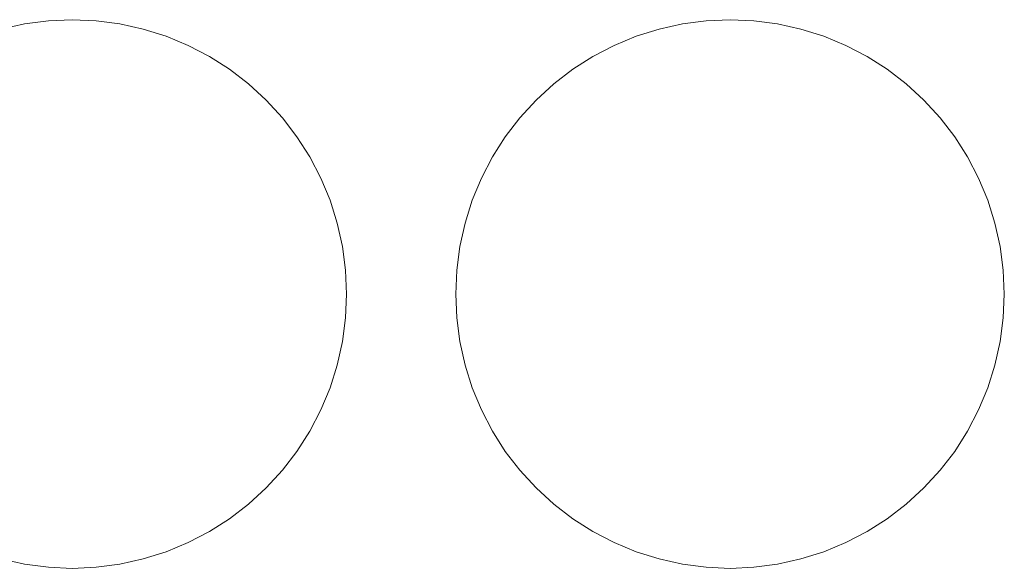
# Model space of a CAD drawing. Header units: millimetres. Extents: x -865 to 866, y -41 to 38.
# Tile 128 of 192: x 254 to 287, y 19 to 38. Entities that reach past the tile are written whole.
import ezdxf

# ---------------------------------------------------------------- set-up
doc = ezdxf.new("R2010")
doc.units = ezdxf.units.MM
doc.header["$LTSCALE"] = 5.08
doc.layers.add('Lighting-LED', color=7, linetype='Continuous', lineweight=5, true_color=0x000000)

# ---------------------------------------------------------------- blocks, each defined once
blk = doc.blocks.new('Group-2-1')
at = {"layer": 'Lighting-LED', "color": 18, "linetype": 'Continuous', "lineweight": 5}
for points, invisible_edges in [([(-25341.795, 11252.12, -183.913), (-25341.003, 11252.295, -183.913), (-25340.199, 11252.401, -183.913), (-25339.388, 11243.136, -183.913)], 12), ([(-25340.199, 11252.401, -180.738), (-25341.003, 11252.295, -180.738), (-25341.795, 11252.12, -180.738), (-25339.388, 11243.136, -180.738)], 12), ([(-25341.003, 11252.295, -180.738), (-25341.003, 11252.295, -183.913), (-25341.795, 11252.12, -183.913), (-25341.795, 11252.12, -180.738)], 5), ([(-25340.199, 11252.401, -180.738), (-25340.199, 11252.401, -183.913), (-25341.003, 11252.295, -183.913), (-25341.003, 11252.295, -180.738)], 5), ([(-25340.199, 11252.401, -183.913), (-25339.388, 11252.436, -183.913), (-25338.578, 11252.401, -183.913), (-25339.388, 11243.136, -183.913)], 12), ([(-25339.388, 11252.436, -180.738), (-25339.388, 11252.436, -183.913), (-25340.199, 11252.401, -183.913), (-25340.199, 11252.401, -180.738)], 5), ([(-25338.578, 11252.401, -180.738), (-25339.388, 11252.436, -180.738), (-25340.199, 11252.401, -180.738), (-25339.388, 11243.136, -180.738)], 12), ([(-25338.578, 11252.401, -180.738), (-25338.578, 11252.401, -183.913), (-25339.388, 11252.436, -183.913), (-25339.388, 11252.436, -180.738)], 5), ([(-25338.578, 11252.401, -183.913), (-25337.773, 11252.295, -183.913), (-25336.981, 11252.12, -183.913), (-25339.388, 11243.136, -183.913)], 12), ([(-25336.981, 11252.12, -180.738), (-25337.773, 11252.295, -180.738), (-25338.578, 11252.401, -180.738), (-25339.388, 11243.136, -180.738)], 12), ([(-25337.773, 11252.295, -180.738), (-25337.773, 11252.295, -183.913), (-25338.578, 11252.401, -183.913), (-25338.578, 11252.401, -180.738)], 5), ([(-25336.981, 11252.12, -180.738), (-25336.981, 11252.12, -183.913), (-25337.773, 11252.295, -183.913), (-25337.773, 11252.295, -180.738)], 5), ([(-25319.495, 11252.12, -183.913), (-25318.703, 11252.295, -183.913), (-25317.899, 11252.401, -183.913), (-25317.088, 11243.136, -183.913)], 12), ([(-25317.899, 11252.401, -180.738), (-25318.703, 11252.295, -180.738), (-25319.495, 11252.12, -180.738), (-25317.088, 11243.136, -180.738)], 12), ([(-25318.703, 11252.295, -180.738), (-25318.703, 11252.295, -183.913), (-25319.495, 11252.12, -183.913), (-25319.495, 11252.12, -180.738)], 5), ([(-25317.899, 11252.401, -180.738), (-25317.899, 11252.401, -183.913), (-25318.703, 11252.295, -183.913), (-25318.703, 11252.295, -180.738)], 5), ([(-25317.899, 11252.401, -183.913), (-25317.088, 11252.436, -183.913), (-25316.278, 11252.401, -183.913), (-25317.088, 11243.136, -183.913)], 12), ([(-25317.088, 11252.436, -180.738), (-25317.088, 11252.436, -183.913), (-25317.899, 11252.401, -183.913), (-25317.899, 11252.401, -180.738)], 5), ([(-25316.278, 11252.401, -180.738), (-25317.088, 11252.436, -180.738), (-25317.899, 11252.401, -180.738), (-25317.088, 11243.136, -180.738)], 12), ([(-25316.278, 11252.401, -180.738), (-25316.278, 11252.401, -183.913), (-25317.088, 11252.436, -183.913), (-25317.088, 11252.436, -180.738)], 5), ([(-25316.278, 11252.401, -183.913), (-25315.473, 11252.295, -183.913), (-25314.681, 11252.12, -183.913), (-25317.088, 11243.136, -183.913)], 12), ([(-25314.681, 11252.12, -180.738), (-25315.473, 11252.295, -180.738), (-25316.278, 11252.401, -180.738), (-25317.088, 11243.136, -180.738)], 12), ([(-25315.473, 11252.295, -180.738), (-25315.473, 11252.295, -183.913), (-25316.278, 11252.401, -183.913), (-25316.278, 11252.401, -180.738)], 5), ([(-25314.681, 11252.12, -180.738), (-25314.681, 11252.12, -183.913), (-25315.473, 11252.295, -183.913), (-25315.473, 11252.295, -180.738)], 5), ([(-25343.318, 11251.565, -183.913), (-25342.569, 11251.876, -183.913), (-25341.795, 11252.12, -183.913), (-25339.388, 11243.136, -183.913)], 12), ([(-25341.795, 11252.12, -180.738), (-25342.569, 11251.876, -180.738), (-25343.318, 11251.565, -180.738), (-25339.388, 11243.136, -180.738)], 12), ([(-25336.981, 11252.12, -183.913), (-25336.207, 11251.876, -183.913), (-25335.458, 11251.565, -183.913), (-25339.388, 11243.136, -183.913)], 12), ([(-25335.458, 11251.565, -180.738), (-25336.207, 11251.876, -180.738), (-25336.981, 11252.12, -180.738), (-25339.388, 11243.136, -180.738)], 12), ([(-25336.207, 11251.876, -180.738), (-25336.207, 11251.876, -183.913), (-25336.981, 11252.12, -183.913), (-25336.981, 11252.12, -180.738)], 5), ([(-25321.018, 11251.565, -183.913), (-25320.269, 11251.876, -183.913), (-25319.495, 11252.12, -183.913), (-25317.088, 11243.136, -183.913)], 12), ([(-25319.495, 11252.12, -180.738), (-25320.269, 11251.876, -180.738), (-25321.018, 11251.565, -180.738), (-25317.088, 11243.136, -180.738)], 12), ([(-25319.495, 11252.12, -180.738), (-25319.495, 11252.12, -183.913), (-25320.269, 11251.876, -183.913), (-25320.269, 11251.876, -180.738)], 5), ([(-25314.681, 11252.12, -183.913), (-25313.907, 11251.876, -183.913), (-25313.158, 11251.565, -183.913), (-25317.088, 11243.136, -183.913)], 12), ([(-25313.158, 11251.565, -180.738), (-25313.907, 11251.876, -180.738), (-25314.681, 11252.12, -180.738), (-25317.088, 11243.136, -180.738)], 12), ([(-25313.907, 11251.876, -180.738), (-25313.907, 11251.876, -183.913), (-25314.681, 11252.12, -183.913), (-25314.681, 11252.12, -180.738)], 5), ([(-25344.722, 11250.755, -183.913), (-25344.038, 11251.191, -183.913), (-25343.318, 11251.565, -183.913), (-25339.388, 11243.136, -183.913)], 12), ([(-25343.318, 11251.565, -180.738), (-25344.038, 11251.191, -180.738), (-25344.722, 11250.755, -180.738), (-25339.388, 11243.136, -180.738)], 12), ([(-25335.458, 11251.565, -183.913), (-25334.738, 11251.191, -183.913), (-25334.054, 11250.755, -183.913), (-25339.388, 11243.136, -183.913)], 12), ([(-25334.054, 11250.755, -180.738), (-25334.738, 11251.191, -180.738), (-25335.458, 11251.565, -180.738), (-25339.388, 11243.136, -180.738)], 12), ([(-25335.458, 11251.565, -180.738), (-25335.458, 11251.565, -183.913), (-25336.207, 11251.876, -183.913), (-25336.207, 11251.876, -180.738)], 5), ([(-25334.738, 11251.191, -180.738), (-25334.738, 11251.191, -183.913), (-25335.458, 11251.565, -183.913), (-25335.458, 11251.565, -180.738)], 5), ([(-25322.422, 11250.755, -183.913), (-25321.738, 11251.191, -183.913), (-25321.018, 11251.565, -183.913), (-25317.088, 11243.136, -183.913)], 12), ([(-25321.018, 11251.565, -180.738), (-25321.738, 11251.191, -180.738), (-25322.422, 11250.755, -180.738), (-25317.088, 11243.136, -180.738)], 12), ([(-25321.018, 11251.565, -180.738), (-25321.018, 11251.565, -183.913), (-25321.738, 11251.191, -183.913), (-25321.738, 11251.191, -180.738)], 5), ([(-25320.269, 11251.876, -180.738), (-25320.269, 11251.876, -183.913), (-25321.018, 11251.565, -183.913), (-25321.018, 11251.565, -180.738)], 5), ([(-25313.158, 11251.565, -183.913), (-25312.438, 11251.191, -183.913), (-25311.754, 11250.755, -183.913), (-25317.088, 11243.136, -183.913)], 12), ([(-25311.754, 11250.755, -180.738), (-25312.438, 11251.191, -180.738), (-25313.158, 11251.565, -180.738), (-25317.088, 11243.136, -180.738)], 12), ([(-25313.158, 11251.565, -180.738), (-25313.158, 11251.565, -183.913), (-25313.907, 11251.876, -183.913), (-25313.907, 11251.876, -180.738)], 5), ([(-25312.438, 11251.191, -180.738), (-25312.438, 11251.191, -183.913), (-25313.158, 11251.565, -183.913), (-25313.158, 11251.565, -180.738)], 5), ([(-25334.054, 11250.755, -180.738), (-25334.054, 11250.755, -183.913), (-25334.738, 11251.191, -183.913), (-25334.738, 11251.191, -180.738)], 5), ([(-25321.738, 11251.191, -180.738), (-25321.738, 11251.191, -183.913), (-25322.422, 11250.755, -183.913), (-25322.422, 11250.755, -180.738)], 5), ([(-25311.754, 11250.755, -180.738), (-25311.754, 11250.755, -183.913), (-25312.438, 11251.191, -183.913), (-25312.438, 11251.191, -180.738)], 5), ([(-25345.964, 11249.713, -183.913), (-25345.366, 11250.261, -183.913), (-25344.722, 11250.755, -183.913), (-25339.388, 11243.136, -183.913)], 12), ([(-25344.722, 11250.755, -180.738), (-25345.366, 11250.261, -180.738), (-25345.964, 11249.713, -180.738), (-25339.388, 11243.136, -180.738)], 12), ([(-25334.054, 11250.755, -183.913), (-25333.41, 11250.261, -183.913), (-25332.812, 11249.713, -183.913), (-25339.388, 11243.136, -183.913)], 12), ([(-25332.812, 11249.713, -180.738), (-25333.41, 11250.261, -180.738), (-25334.054, 11250.755, -180.738), (-25339.388, 11243.136, -180.738)], 12), ([(-25333.41, 11250.261, -180.738), (-25333.41, 11250.261, -183.913), (-25334.054, 11250.755, -183.913), (-25334.054, 11250.755, -180.738)], 5), ([(-25323.664, 11249.713, -183.913), (-25323.066, 11250.261, -183.913), (-25322.422, 11250.755, -183.913), (-25317.088, 11243.136, -183.913)], 12), ([(-25322.422, 11250.755, -180.738), (-25323.066, 11250.261, -180.738), (-25323.664, 11249.713, -180.738), (-25317.088, 11243.136, -180.738)], 12), ([(-25322.422, 11250.755, -180.738), (-25322.422, 11250.755, -183.913), (-25323.066, 11250.261, -183.913), (-25323.066, 11250.261, -180.738)], 5), ([(-25311.754, 11250.755, -183.913), (-25311.11, 11250.261, -183.913), (-25310.512, 11249.713, -183.913), (-25317.088, 11243.136, -183.913)], 12), ([(-25310.512, 11249.713, -180.738), (-25311.11, 11250.261, -180.738), (-25311.754, 11250.755, -180.738), (-25317.088, 11243.136, -180.738)], 12), ([(-25311.11, 11250.261, -180.738), (-25311.11, 11250.261, -183.913), (-25311.754, 11250.755, -183.913), (-25311.754, 11250.755, -180.738)], 5), ([(-25332.812, 11249.713, -180.738), (-25332.812, 11249.713, -183.913), (-25333.41, 11250.261, -183.913), (-25333.41, 11250.261, -180.738)], 5), ([(-25323.066, 11250.261, -180.738), (-25323.066, 11250.261, -183.913), (-25323.664, 11249.713, -183.913), (-25323.664, 11249.713, -180.738)], 5), ([(-25310.512, 11249.713, -180.738), (-25310.512, 11249.713, -183.913), (-25311.11, 11250.261, -183.913), (-25311.11, 11250.261, -180.738)], 5), ([(-25347.006, 11248.471, -183.913), (-25346.512, 11249.114, -183.913), (-25345.964, 11249.713, -183.913), (-25339.388, 11243.136, -183.913)], 12), ([(-25345.964, 11249.713, -180.738), (-25346.512, 11249.114, -180.738), (-25347.006, 11248.471, -180.738), (-25339.388, 11243.136, -180.738)], 12), ([(-25332.812, 11249.713, -183.913), (-25332.264, 11249.114, -183.913), (-25331.77, 11248.471, -183.913), (-25339.388, 11243.136, -183.913)], 12), ([(-25331.77, 11248.471, -180.738), (-25332.264, 11249.114, -180.738), (-25332.812, 11249.713, -180.738), (-25339.388, 11243.136, -180.738)], 12), ([(-25332.264, 11249.114, -180.738), (-25332.264, 11249.114, -183.913), (-25332.812, 11249.713, -183.913), (-25332.812, 11249.713, -180.738)], 5), ([(-25324.706, 11248.471, -183.913), (-25324.212, 11249.114, -183.913), (-25323.664, 11249.713, -183.913), (-25317.088, 11243.136, -183.913)], 12), ([(-25323.664, 11249.713, -180.738), (-25324.212, 11249.114, -180.738), (-25324.706, 11248.471, -180.738), (-25317.088, 11243.136, -180.738)], 12), ([(-25323.664, 11249.713, -180.738), (-25323.664, 11249.713, -183.913), (-25324.212, 11249.114, -183.913), (-25324.212, 11249.114, -180.738)], 5), ([(-25310.512, 11249.713, -183.913), (-25309.964, 11249.114, -183.913), (-25309.47, 11248.471, -183.913), (-25317.088, 11243.136, -183.913)], 12), ([(-25309.47, 11248.471, -180.738), (-25309.964, 11249.114, -180.738), (-25310.512, 11249.713, -180.738), (-25317.088, 11243.136, -180.738)], 12), ([(-25309.964, 11249.114, -180.738), (-25309.964, 11249.114, -183.913), (-25310.512, 11249.713, -183.913), (-25310.512, 11249.713, -180.738)], 5), ([(-25331.77, 11248.471, -180.738), (-25331.77, 11248.471, -183.913), (-25332.264, 11249.114, -183.913), (-25332.264, 11249.114, -180.738)], 5), ([(-25324.212, 11249.114, -180.738), (-25324.212, 11249.114, -183.913), (-25324.706, 11248.471, -183.913), (-25324.706, 11248.471, -180.738)], 5), ([(-25309.47, 11248.471, -180.738), (-25309.47, 11248.471, -183.913), (-25309.964, 11249.114, -183.913), (-25309.964, 11249.114, -180.738)], 5), ([(-25347.817, 11247.067, -183.913), (-25347.442, 11247.786, -183.913), (-25347.006, 11248.471, -183.913), (-25339.388, 11243.136, -183.913)], 12), ([(-25347.006, 11248.471, -180.738), (-25347.442, 11247.786, -180.738), (-25347.817, 11247.067, -180.738), (-25339.388, 11243.136, -180.738)], 12), ([(-25331.77, 11248.471, -183.913), (-25331.334, 11247.786, -183.913), (-25330.959, 11247.067, -183.913), (-25339.388, 11243.136, -183.913)], 12), ([(-25330.959, 11247.067, -180.738), (-25331.334, 11247.786, -180.738), (-25331.77, 11248.471, -180.738), (-25339.388, 11243.136, -180.738)], 12), ([(-25331.334, 11247.786, -180.738), (-25331.334, 11247.786, -183.913), (-25331.77, 11248.471, -183.913), (-25331.77, 11248.471, -180.738)], 5), ([(-25325.517, 11247.067, -183.913), (-25325.142, 11247.786, -183.913), (-25324.706, 11248.471, -183.913), (-25317.088, 11243.136, -183.913)], 12), ([(-25324.706, 11248.471, -180.738), (-25325.142, 11247.786, -180.738), (-25325.517, 11247.067, -180.738), (-25317.088, 11243.136, -180.738)], 12), ([(-25324.706, 11248.471, -180.738), (-25324.706, 11248.471, -183.913), (-25325.142, 11247.786, -183.913), (-25325.142, 11247.786, -180.738)], 5), ([(-25309.47, 11248.471, -183.913), (-25309.034, 11247.786, -183.913), (-25308.659, 11247.067, -183.913), (-25317.088, 11243.136, -183.913)], 12), ([(-25308.659, 11247.067, -180.738), (-25309.034, 11247.786, -180.738), (-25309.47, 11248.471, -180.738), (-25317.088, 11243.136, -180.738)], 12), ([(-25309.034, 11247.786, -180.738), (-25309.034, 11247.786, -183.913), (-25309.47, 11248.471, -183.913), (-25309.47, 11248.471, -180.738)], 5), ([(-25330.959, 11247.067, -180.738), (-25330.959, 11247.067, -183.913), (-25331.334, 11247.786, -183.913), (-25331.334, 11247.786, -180.738)], 5), ([(-25325.142, 11247.786, -180.738), (-25325.142, 11247.786, -183.913), (-25325.517, 11247.067, -183.913), (-25325.517, 11247.067, -180.738)], 5), ([(-25308.659, 11247.067, -180.738), (-25308.659, 11247.067, -183.913), (-25309.034, 11247.786, -183.913), (-25309.034, 11247.786, -180.738)], 5), ([(-25348.371, 11245.543, -183.913), (-25348.127, 11246.317, -183.913), (-25347.817, 11247.067, -183.913), (-25339.388, 11243.136, -183.913)], 12), ([(-25347.817, 11247.067, -180.738), (-25348.127, 11246.317, -180.738), (-25348.371, 11245.543, -180.738), (-25339.388, 11243.136, -180.738)], 12), ([(-25330.959, 11247.067, -183.913), (-25330.649, 11246.317, -183.913), (-25330.405, 11245.543, -183.913), (-25339.388, 11243.136, -183.913)], 12), ([(-25330.405, 11245.543, -180.738), (-25330.649, 11246.317, -180.738), (-25330.959, 11247.067, -180.738), (-25339.388, 11243.136, -180.738)], 12), ([(-25330.649, 11246.317, -180.738), (-25330.649, 11246.317, -183.913), (-25330.959, 11247.067, -183.913), (-25330.959, 11247.067, -180.738)], 5), ([(-25326.071, 11245.543, -183.913), (-25325.827, 11246.317, -183.913), (-25325.517, 11247.067, -183.913), (-25317.088, 11243.136, -183.913)], 12), ([(-25325.517, 11247.067, -180.738), (-25325.827, 11246.317, -180.738), (-25326.071, 11245.543, -180.738), (-25317.088, 11243.136, -180.738)], 12), ([(-25325.517, 11247.067, -180.738), (-25325.517, 11247.067, -183.913), (-25325.827, 11246.317, -183.913), (-25325.827, 11246.317, -180.738)], 5), ([(-25308.659, 11247.067, -183.913), (-25308.349, 11246.317, -183.913), (-25308.105, 11245.543, -183.913), (-25317.088, 11243.136, -183.913)], 12), ([(-25308.105, 11245.543, -180.738), (-25308.349, 11246.317, -180.738), (-25308.659, 11247.067, -180.738), (-25317.088, 11243.136, -180.738)], 12), ([(-25308.349, 11246.317, -180.738), (-25308.349, 11246.317, -183.913), (-25308.659, 11247.067, -183.913), (-25308.659, 11247.067, -180.738)], 5), ([(-25330.405, 11245.543, -180.738), (-25330.405, 11245.543, -183.913), (-25330.649, 11246.317, -183.913), (-25330.649, 11246.317, -180.738)], 5), ([(-25325.827, 11246.317, -180.738), (-25325.827, 11246.317, -183.913), (-25326.071, 11245.543, -183.913), (-25326.071, 11245.543, -180.738)], 5), ([(-25308.105, 11245.543, -180.738), (-25308.105, 11245.543, -183.913), (-25308.349, 11246.317, -183.913), (-25308.349, 11246.317, -180.738)], 5), ([(-25348.653, 11243.947, -183.913), (-25348.547, 11244.751, -183.913), (-25348.371, 11245.543, -183.913), (-25339.388, 11243.136, -183.913)], 12), ([(-25348.371, 11245.543, -180.738), (-25348.547, 11244.751, -180.738), (-25348.653, 11243.947, -180.738), (-25339.388, 11243.136, -180.738)], 12), ([(-25330.405, 11245.543, -183.913), (-25330.229, 11244.751, -183.913), (-25330.124, 11243.947, -183.913), (-25339.388, 11243.136, -183.913)], 12), ([(-25339.388, 11243.136, -180.738), (-25330.124, 11243.947, -180.738), (-25330.229, 11244.751, -180.738), (-25330.405, 11245.543, -180.738)], 9), ([(-25330.229, 11244.751, -180.738), (-25330.229, 11244.751, -183.913), (-25330.405, 11245.543, -183.913), (-25330.405, 11245.543, -180.738)], 5), ([(-25326.353, 11243.947, -183.913), (-25326.247, 11244.751, -183.913), (-25326.071, 11245.543, -183.913), (-25317.088, 11243.136, -183.913)], 12), ([(-25326.071, 11245.543, -180.738), (-25326.247, 11244.751, -180.738), (-25326.353, 11243.947, -180.738), (-25317.088, 11243.136, -180.738)], 12), ([(-25326.071, 11245.543, -180.738), (-25326.071, 11245.543, -183.913), (-25326.247, 11244.751, -183.913), (-25326.247, 11244.751, -180.738)], 5), ([(-25308.105, 11245.543, -183.913), (-25307.929, 11244.751, -183.913), (-25307.824, 11243.947, -183.913), (-25317.088, 11243.136, -183.913)], 12), ([(-25317.088, 11243.136, -180.738), (-25307.824, 11243.947, -180.738), (-25307.929, 11244.751, -180.738), (-25308.105, 11245.543, -180.738)], 9), ([(-25307.929, 11244.751, -180.738), (-25307.929, 11244.751, -183.913), (-25308.105, 11245.543, -183.913), (-25308.105, 11245.543, -180.738)], 5), ([(-25330.124, 11243.947, -180.738), (-25330.124, 11243.947, -183.913), (-25330.229, 11244.751, -183.913), (-25330.229, 11244.751, -180.738)], 5), ([(-25326.247, 11244.751, -180.738), (-25326.247, 11244.751, -183.913), (-25326.353, 11243.947, -183.913), (-25326.353, 11243.947, -180.738)], 5), ([(-25307.824, 11243.947, -180.738), (-25307.824, 11243.947, -183.913), (-25307.929, 11244.751, -183.913), (-25307.929, 11244.751, -180.738)], 5), ([(-25348.653, 11242.326, -183.913), (-25348.688, 11243.136, -183.913), (-25348.653, 11243.947, -183.913), (-25339.388, 11243.136, -183.913)], 12), ([(-25348.653, 11243.947, -180.738), (-25348.688, 11243.136, -180.738), (-25348.653, 11242.326, -180.738), (-25339.388, 11243.136, -180.738)], 12), ([(-25330.124, 11243.947, -183.913), (-25330.088, 11243.136, -183.913), (-25330.124, 11242.326, -183.913), (-25339.388, 11243.136, -183.913)], 12), ([(-25330.124, 11242.326, -180.738), (-25330.088, 11243.136, -180.738), (-25330.124, 11243.947, -180.738), (-25339.388, 11243.136, -180.738)], 12), ([(-25330.088, 11243.136, -180.738), (-25330.088, 11243.136, -183.913), (-25330.124, 11243.947, -183.913), (-25330.124, 11243.947, -180.738)], 5), ([(-25326.353, 11242.326, -183.913), (-25326.388, 11243.136, -183.913), (-25326.353, 11243.947, -183.913), (-25317.088, 11243.136, -183.913)], 12), ([(-25326.353, 11243.947, -180.738), (-25326.353, 11243.947, -183.913), (-25326.388, 11243.136, -183.913), (-25326.388, 11243.136, -180.738)], 5), ([(-25326.353, 11243.947, -180.738), (-25326.388, 11243.136, -180.738), (-25326.353, 11242.326, -180.738), (-25317.088, 11243.136, -180.738)], 12), ([(-25307.824, 11243.947, -183.913), (-25307.788, 11243.136, -183.913), (-25307.824, 11242.326, -183.913), (-25317.088, 11243.136, -183.913)], 12), ([(-25307.824, 11242.326, -180.738), (-25307.788, 11243.136, -180.738), (-25307.824, 11243.947, -180.738), (-25317.088, 11243.136, -180.738)], 12), ([(-25307.788, 11243.136, -180.738), (-25307.788, 11243.136, -183.913), (-25307.824, 11243.947, -183.913), (-25307.824, 11243.947, -180.738)], 5), ([(-25348.371, 11240.729, -183.913), (-25348.547, 11241.522, -183.913), (-25348.653, 11242.326, -183.913), (-25339.388, 11243.136, -183.913)], 12), ([(-25348.653, 11242.326, -180.738), (-25348.547, 11241.522, -180.738), (-25348.371, 11240.729, -180.738), (-25339.388, 11243.136, -180.738)], 12), ([(-25347.817, 11239.206, -183.913), (-25348.127, 11239.956, -183.913), (-25348.371, 11240.729, -183.913), (-25339.388, 11243.136, -183.913)], 12), ([(-25348.371, 11240.729, -180.738), (-25348.127, 11239.956, -180.738), (-25347.817, 11239.206, -180.738), (-25339.388, 11243.136, -180.738)], 12), ([(-25347.006, 11237.802, -183.913), (-25347.442, 11238.486, -183.913), (-25347.817, 11239.206, -183.913), (-25339.388, 11243.136, -183.913)], 12), ([(-25347.817, 11239.206, -180.738), (-25347.442, 11238.486, -180.738), (-25347.006, 11237.802, -180.738), (-25339.388, 11243.136, -180.738)], 12), ([(-25345.964, 11236.56, -183.913), (-25346.512, 11237.159, -183.913), (-25347.006, 11237.802, -183.913), (-25339.388, 11243.136, -183.913)], 12), ([(-25347.006, 11237.802, -180.738), (-25346.512, 11237.159, -180.738), (-25345.964, 11236.56, -180.738), (-25339.388, 11243.136, -180.738)], 12), ([(-25344.722, 11235.518, -183.913), (-25345.366, 11236.012, -183.913), (-25345.964, 11236.56, -183.913), (-25339.388, 11243.136, -183.913)], 12), ([(-25345.964, 11236.56, -180.738), (-25345.366, 11236.012, -180.738), (-25344.722, 11235.518, -180.738), (-25339.388, 11243.136, -180.738)], 12), ([(-25343.318, 11234.708, -183.913), (-25344.038, 11235.082, -183.913), (-25344.722, 11235.518, -183.913), (-25339.388, 11243.136, -183.913)], 12), ([(-25344.722, 11235.518, -180.738), (-25344.038, 11235.082, -180.738), (-25343.318, 11234.708, -180.738), (-25339.388, 11243.136, -180.738)], 12), ([(-25341.795, 11234.153, -183.913), (-25342.569, 11234.397, -183.913), (-25343.318, 11234.708, -183.913), (-25339.388, 11243.136, -183.913)], 12), ([(-25343.318, 11234.708, -180.738), (-25342.569, 11234.397, -180.738), (-25341.795, 11234.153, -180.738), (-25339.388, 11243.136, -180.738)], 12), ([(-25340.199, 11233.872, -183.913), (-25341.003, 11233.978, -183.913), (-25341.795, 11234.153, -183.913), (-25339.388, 11243.136, -183.913)], 12), ([(-25341.795, 11234.153, -180.738), (-25341.003, 11233.978, -180.738), (-25340.199, 11233.872, -180.738), (-25339.388, 11243.136, -180.738)], 12), ([(-25338.578, 11233.872, -183.913), (-25339.388, 11233.836, -183.913), (-25340.199, 11233.872, -183.913), (-25339.388, 11243.136, -183.913)], 12), ([(-25340.199, 11233.872, -180.738), (-25339.388, 11233.836, -180.738), (-25338.578, 11233.872, -180.738), (-25339.388, 11243.136, -180.738)], 12), ([(-25339.388, 11243.136, -183.913), (-25330.124, 11242.326, -183.913), (-25330.229, 11241.522, -183.913), (-25330.405, 11240.729, -183.913)], 9), ([(-25330.405, 11240.729, -183.913), (-25330.649, 11239.956, -183.913), (-25330.959, 11239.206, -183.913), (-25339.388, 11243.136, -183.913)], 12), ([(-25330.959, 11239.206, -183.913), (-25331.334, 11238.486, -183.913), (-25331.77, 11237.802, -183.913), (-25339.388, 11243.136, -183.913)], 12), ([(-25331.77, 11237.802, -183.913), (-25332.264, 11237.159, -183.913), (-25332.812, 11236.56, -183.913), (-25339.388, 11243.136, -183.913)], 12), ([(-25332.812, 11236.56, -183.913), (-25333.41, 11236.012, -183.913), (-25334.054, 11235.518, -183.913), (-25339.388, 11243.136, -183.913)], 12), ([(-25334.054, 11235.518, -183.913), (-25334.738, 11235.082, -183.913), (-25335.458, 11234.708, -183.913), (-25339.388, 11243.136, -183.913)], 12), ([(-25335.458, 11234.708, -183.913), (-25336.207, 11234.397, -183.913), (-25336.981, 11234.153, -183.913), (-25339.388, 11243.136, -183.913)], 12), ([(-25336.981, 11234.153, -183.913), (-25337.773, 11233.978, -183.913), (-25338.578, 11233.872, -183.913), (-25339.388, 11243.136, -183.913)], 12), ([(-25338.578, 11233.872, -180.738), (-25337.773, 11233.978, -180.738), (-25336.981, 11234.153, -180.738), (-25339.388, 11243.136, -180.738)], 12), ([(-25336.981, 11234.153, -180.738), (-25336.207, 11234.397, -180.738), (-25335.458, 11234.708, -180.738), (-25339.388, 11243.136, -180.738)], 12), ([(-25335.458, 11234.708, -180.738), (-25334.738, 11235.082, -180.738), (-25334.054, 11235.518, -180.738), (-25339.388, 11243.136, -180.738)], 12), ([(-25334.054, 11235.518, -180.738), (-25333.41, 11236.012, -180.738), (-25332.812, 11236.56, -180.738), (-25339.388, 11243.136, -180.738)], 12), ([(-25332.812, 11236.56, -180.738), (-25332.264, 11237.159, -180.738), (-25331.77, 11237.802, -180.738), (-25339.388, 11243.136, -180.738)], 12), ([(-25331.77, 11237.802, -180.738), (-25331.334, 11238.486, -180.738), (-25330.959, 11239.206, -180.738), (-25339.388, 11243.136, -180.738)], 12), ([(-25330.959, 11239.206, -180.738), (-25330.649, 11239.956, -180.738), (-25330.405, 11240.729, -180.738), (-25339.388, 11243.136, -180.738)], 12), ([(-25330.405, 11240.729, -180.738), (-25330.229, 11241.522, -180.738), (-25330.124, 11242.326, -180.738), (-25339.388, 11243.136, -180.738)], 12), ([(-25330.124, 11242.326, -180.738), (-25330.124, 11242.326, -183.913), (-25330.088, 11243.136, -183.913), (-25330.088, 11243.136, -180.738)], 5), ([(-25326.388, 11243.136, -180.738), (-25326.388, 11243.136, -183.913), (-25326.353, 11242.326, -183.913), (-25326.353, 11242.326, -180.738)], 5), ([(-25326.071, 11240.729, -183.913), (-25326.247, 11241.522, -183.913), (-25326.353, 11242.326, -183.913), (-25317.088, 11243.136, -183.913)], 12), ([(-25326.353, 11242.326, -180.738), (-25326.247, 11241.522, -180.738), (-25326.071, 11240.729, -180.738), (-25317.088, 11243.136, -180.738)], 12), ([(-25325.517, 11239.206, -183.913), (-25325.827, 11239.956, -183.913), (-25326.071, 11240.729, -183.913), (-25317.088, 11243.136, -183.913)], 12), ([(-25326.071, 11240.729, -180.738), (-25325.827, 11239.956, -180.738), (-25325.517, 11239.206, -180.738), (-25317.088, 11243.136, -180.738)], 12), ([(-25324.706, 11237.802, -183.913), (-25325.142, 11238.486, -183.913), (-25325.517, 11239.206, -183.913), (-25317.088, 11243.136, -183.913)], 12), ([(-25325.517, 11239.206, -180.738), (-25325.142, 11238.486, -180.738), (-25324.706, 11237.802, -180.738), (-25317.088, 11243.136, -180.738)], 12), ([(-25323.664, 11236.56, -183.913), (-25324.212, 11237.159, -183.913), (-25324.706, 11237.802, -183.913), (-25317.088, 11243.136, -183.913)], 12), ([(-25324.706, 11237.802, -180.738), (-25324.212, 11237.159, -180.738), (-25323.664, 11236.56, -180.738), (-25317.088, 11243.136, -180.738)], 12), ([(-25322.422, 11235.518, -183.913), (-25323.066, 11236.012, -183.913), (-25323.664, 11236.56, -183.913), (-25317.088, 11243.136, -183.913)], 12), ([(-25323.664, 11236.56, -180.738), (-25323.066, 11236.012, -180.738), (-25322.422, 11235.518, -180.738), (-25317.088, 11243.136, -180.738)], 12), ([(-25321.018, 11234.708, -183.913), (-25321.738, 11235.082, -183.913), (-25322.422, 11235.518, -183.913), (-25317.088, 11243.136, -183.913)], 12), ([(-25322.422, 11235.518, -180.738), (-25321.738, 11235.082, -180.738), (-25321.018, 11234.708, -180.738), (-25317.088, 11243.136, -180.738)], 12), ([(-25319.495, 11234.153, -183.913), (-25320.269, 11234.397, -183.913), (-25321.018, 11234.708, -183.913), (-25317.088, 11243.136, -183.913)], 12), ([(-25321.018, 11234.708, -180.738), (-25320.269, 11234.397, -180.738), (-25319.495, 11234.153, -180.738), (-25317.088, 11243.136, -180.738)], 12), ([(-25317.899, 11233.872, -183.913), (-25318.703, 11233.978, -183.913), (-25319.495, 11234.153, -183.913), (-25317.088, 11243.136, -183.913)], 12), ([(-25319.495, 11234.153, -180.738), (-25318.703, 11233.978, -180.738), (-25317.899, 11233.872, -180.738), (-25317.088, 11243.136, -180.738)], 12), ([(-25316.278, 11233.872, -183.913), (-25317.088, 11233.836, -183.913), (-25317.899, 11233.872, -183.913), (-25317.088, 11243.136, -183.913)], 12), ([(-25317.899, 11233.872, -180.738), (-25317.088, 11233.836, -180.738), (-25316.278, 11233.872, -180.738), (-25317.088, 11243.136, -180.738)], 12), ([(-25317.088, 11243.136, -183.913), (-25307.824, 11242.326, -183.913), (-25307.929, 11241.522, -183.913), (-25308.105, 11240.729, -183.913)], 9), ([(-25308.105, 11240.729, -183.913), (-25308.349, 11239.956, -183.913), (-25308.659, 11239.206, -183.913), (-25317.088, 11243.136, -183.913)], 12), ([(-25308.659, 11239.206, -183.913), (-25309.034, 11238.486, -183.913), (-25309.47, 11237.802, -183.913), (-25317.088, 11243.136, -183.913)], 12), ([(-25309.47, 11237.802, -183.913), (-25309.964, 11237.159, -183.913), (-25310.512, 11236.56, -183.913), (-25317.088, 11243.136, -183.913)], 12), ([(-25310.512, 11236.56, -183.913), (-25311.11, 11236.012, -183.913), (-25311.754, 11235.518, -183.913), (-25317.088, 11243.136, -183.913)], 12), ([(-25311.754, 11235.518, -183.913), (-25312.438, 11235.082, -183.913), (-25313.158, 11234.708, -183.913), (-25317.088, 11243.136, -183.913)], 12), ([(-25313.158, 11234.708, -183.913), (-25313.907, 11234.397, -183.913), (-25314.681, 11234.153, -183.913), (-25317.088, 11243.136, -183.913)], 12), ([(-25314.681, 11234.153, -183.913), (-25315.473, 11233.978, -183.913), (-25316.278, 11233.872, -183.913), (-25317.088, 11243.136, -183.913)], 12), ([(-25316.278, 11233.872, -180.738), (-25315.473, 11233.978, -180.738), (-25314.681, 11234.153, -180.738), (-25317.088, 11243.136, -180.738)], 12), ([(-25314.681, 11234.153, -180.738), (-25313.907, 11234.397, -180.738), (-25313.158, 11234.708, -180.738), (-25317.088, 11243.136, -180.738)], 12), ([(-25313.158, 11234.708, -180.738), (-25312.438, 11235.082, -180.738), (-25311.754, 11235.518, -180.738), (-25317.088, 11243.136, -180.738)], 12), ([(-25311.754, 11235.518, -180.738), (-25311.11, 11236.012, -180.738), (-25310.512, 11236.56, -180.738), (-25317.088, 11243.136, -180.738)], 12), ([(-25310.512, 11236.56, -180.738), (-25309.964, 11237.159, -180.738), (-25309.47, 11237.802, -180.738), (-25317.088, 11243.136, -180.738)], 12), ([(-25309.47, 11237.802, -180.738), (-25309.034, 11238.486, -180.738), (-25308.659, 11239.206, -180.738), (-25317.088, 11243.136, -180.738)], 12), ([(-25308.659, 11239.206, -180.738), (-25308.349, 11239.956, -180.738), (-25308.105, 11240.729, -180.738), (-25317.088, 11243.136, -180.738)], 12), ([(-25308.105, 11240.729, -180.738), (-25307.929, 11241.522, -180.738), (-25307.824, 11242.326, -180.738), (-25317.088, 11243.136, -180.738)], 12), ([(-25307.824, 11242.326, -180.738), (-25307.824, 11242.326, -183.913), (-25307.788, 11243.136, -183.913), (-25307.788, 11243.136, -180.738)], 5), ([(-25330.229, 11241.522, -180.738), (-25330.229, 11241.522, -183.913), (-25330.124, 11242.326, -183.913), (-25330.124, 11242.326, -180.738)], 5), ([(-25326.353, 11242.326, -180.738), (-25326.353, 11242.326, -183.913), (-25326.247, 11241.522, -183.913), (-25326.247, 11241.522, -180.738)], 5), ([(-25307.929, 11241.522, -180.738), (-25307.929, 11241.522, -183.913), (-25307.824, 11242.326, -183.913), (-25307.824, 11242.326, -180.738)], 5), ([(-25330.405, 11240.729, -180.738), (-25330.405, 11240.729, -183.913), (-25330.229, 11241.522, -183.913), (-25330.229, 11241.522, -180.738)], 5), ([(-25326.247, 11241.522, -180.738), (-25326.247, 11241.522, -183.913), (-25326.071, 11240.729, -183.913), (-25326.071, 11240.729, -180.738)], 5), ([(-25308.105, 11240.729, -180.738), (-25308.105, 11240.729, -183.913), (-25307.929, 11241.522, -183.913), (-25307.929, 11241.522, -180.738)], 5), ([(-25330.649, 11239.956, -180.738), (-25330.649, 11239.956, -183.913), (-25330.405, 11240.729, -183.913), (-25330.405, 11240.729, -180.738)], 5), ([(-25326.071, 11240.729, -180.738), (-25326.071, 11240.729, -183.913), (-25325.827, 11239.956, -183.913), (-25325.827, 11239.956, -180.738)], 5), ([(-25308.349, 11239.956, -180.738), (-25308.349, 11239.956, -183.913), (-25308.105, 11240.729, -183.913), (-25308.105, 11240.729, -180.738)], 5), ([(-25330.959, 11239.206, -180.738), (-25330.959, 11239.206, -183.913), (-25330.649, 11239.956, -183.913), (-25330.649, 11239.956, -180.738)], 5), ([(-25325.827, 11239.956, -180.738), (-25325.827, 11239.956, -183.913), (-25325.517, 11239.206, -183.913), (-25325.517, 11239.206, -180.738)], 5), ([(-25308.659, 11239.206, -180.738), (-25308.659, 11239.206, -183.913), (-25308.349, 11239.956, -183.913), (-25308.349, 11239.956, -180.738)], 5), ([(-25331.334, 11238.486, -180.738), (-25331.334, 11238.486, -183.913), (-25330.959, 11239.206, -183.913), (-25330.959, 11239.206, -180.738)], 5), ([(-25325.517, 11239.206, -180.738), (-25325.517, 11239.206, -183.913), (-25325.142, 11238.486, -183.913), (-25325.142, 11238.486, -180.738)], 5), ([(-25309.034, 11238.486, -180.738), (-25309.034, 11238.486, -183.913), (-25308.659, 11239.206, -183.913), (-25308.659, 11239.206, -180.738)], 5), ([(-25331.77, 11237.802, -180.738), (-25331.77, 11237.802, -183.913), (-25331.334, 11238.486, -183.913), (-25331.334, 11238.486, -180.738)], 5), ([(-25325.142, 11238.486, -180.738), (-25325.142, 11238.486, -183.913), (-25324.706, 11237.802, -183.913), (-25324.706, 11237.802, -180.738)], 5), ([(-25309.47, 11237.802, -180.738), (-25309.47, 11237.802, -183.913), (-25309.034, 11238.486, -183.913), (-25309.034, 11238.486, -180.738)], 5), ([(-25332.264, 11237.159, -180.738), (-25332.264, 11237.159, -183.913), (-25331.77, 11237.802, -183.913), (-25331.77, 11237.802, -180.738)], 5), ([(-25324.706, 11237.802, -180.738), (-25324.706, 11237.802, -183.913), (-25324.212, 11237.159, -183.913), (-25324.212, 11237.159, -180.738)], 5), ([(-25309.964, 11237.159, -180.738), (-25309.964, 11237.159, -183.913), (-25309.47, 11237.802, -183.913), (-25309.47, 11237.802, -180.738)], 5), ([(-25332.812, 11236.56, -180.738), (-25332.812, 11236.56, -183.913), (-25332.264, 11237.159, -183.913), (-25332.264, 11237.159, -180.738)], 5), ([(-25324.212, 11237.159, -180.738), (-25324.212, 11237.159, -183.913), (-25323.664, 11236.56, -183.913), (-25323.664, 11236.56, -180.738)], 5), ([(-25310.512, 11236.56, -180.738), (-25310.512, 11236.56, -183.913), (-25309.964, 11237.159, -183.913), (-25309.964, 11237.159, -180.738)], 5), ([(-25333.41, 11236.012, -180.738), (-25333.41, 11236.012, -183.913), (-25332.812, 11236.56, -183.913), (-25332.812, 11236.56, -180.738)], 5), ([(-25323.664, 11236.56, -180.738), (-25323.664, 11236.56, -183.913), (-25323.066, 11236.012, -183.913), (-25323.066, 11236.012, -180.738)], 5), ([(-25311.11, 11236.012, -180.738), (-25311.11, 11236.012, -183.913), (-25310.512, 11236.56, -183.913), (-25310.512, 11236.56, -180.738)], 5), ([(-25334.054, 11235.518, -180.738), (-25334.054, 11235.518, -183.913), (-25333.41, 11236.012, -183.913), (-25333.41, 11236.012, -180.738)], 5), ([(-25323.066, 11236.012, -180.738), (-25323.066, 11236.012, -183.913), (-25322.422, 11235.518, -183.913), (-25322.422, 11235.518, -180.738)], 5), ([(-25311.754, 11235.518, -180.738), (-25311.754, 11235.518, -183.913), (-25311.11, 11236.012, -183.913), (-25311.11, 11236.012, -180.738)], 5), ([(-25334.738, 11235.082, -180.738), (-25334.738, 11235.082, -183.913), (-25334.054, 11235.518, -183.913), (-25334.054, 11235.518, -180.738)], 5), ([(-25322.422, 11235.518, -180.738), (-25322.422, 11235.518, -183.913), (-25321.738, 11235.082, -183.913), (-25321.738, 11235.082, -180.738)], 5), ([(-25312.438, 11235.082, -180.738), (-25312.438, 11235.082, -183.913), (-25311.754, 11235.518, -183.913), (-25311.754, 11235.518, -180.738)], 5), ([(-25335.458, 11234.708, -180.738), (-25335.458, 11234.708, -183.913), (-25334.738, 11235.082, -183.913), (-25334.738, 11235.082, -180.738)], 5), ([(-25321.738, 11235.082, -180.738), (-25321.738, 11235.082, -183.913), (-25321.018, 11234.708, -183.913), (-25321.018, 11234.708, -180.738)], 5), ([(-25313.158, 11234.708, -180.738), (-25313.158, 11234.708, -183.913), (-25312.438, 11235.082, -183.913), (-25312.438, 11235.082, -180.738)], 5), ([(-25336.207, 11234.397, -180.738), (-25336.207, 11234.397, -183.913), (-25335.458, 11234.708, -183.913), (-25335.458, 11234.708, -180.738)], 5), ([(-25321.018, 11234.708, -180.738), (-25321.018, 11234.708, -183.913), (-25320.269, 11234.397, -183.913), (-25320.269, 11234.397, -180.738)], 5), ([(-25313.907, 11234.397, -180.738), (-25313.907, 11234.397, -183.913), (-25313.158, 11234.708, -183.913), (-25313.158, 11234.708, -180.738)], 5), ([(-25336.981, 11234.153, -180.738), (-25336.981, 11234.153, -183.913), (-25336.207, 11234.397, -183.913), (-25336.207, 11234.397, -180.738)], 5), ([(-25320.269, 11234.397, -180.738), (-25320.269, 11234.397, -183.913), (-25319.495, 11234.153, -183.913), (-25319.495, 11234.153, -180.738)], 5), ([(-25314.681, 11234.153, -180.738), (-25314.681, 11234.153, -183.913), (-25313.907, 11234.397, -183.913), (-25313.907, 11234.397, -180.738)], 5), ([(-25341.795, 11234.153, -180.738), (-25341.795, 11234.153, -183.913), (-25341.003, 11233.978, -183.913), (-25341.003, 11233.978, -180.738)], 5), ([(-25341.003, 11233.978, -180.738), (-25341.003, 11233.978, -183.913), (-25340.199, 11233.872, -183.913), (-25340.199, 11233.872, -180.738)], 5), ([(-25340.199, 11233.872, -180.738), (-25340.199, 11233.872, -183.913), (-25339.388, 11233.836, -183.913), (-25339.388, 11233.836, -180.738)], 5), ([(-25339.388, 11233.836, -180.738), (-25339.388, 11233.836, -183.913), (-25338.578, 11233.872, -183.913), (-25338.578, 11233.872, -180.738)], 5), ([(-25338.578, 11233.872, -180.738), (-25338.578, 11233.872, -183.913), (-25337.773, 11233.978, -183.913), (-25337.773, 11233.978, -180.738)], 5), ([(-25337.773, 11233.978, -180.738), (-25337.773, 11233.978, -183.913), (-25336.981, 11234.153, -183.913), (-25336.981, 11234.153, -180.738)], 5), ([(-25319.495, 11234.153, -180.738), (-25319.495, 11234.153, -183.913), (-25318.703, 11233.978, -183.913), (-25318.703, 11233.978, -180.738)], 5), ([(-25318.703, 11233.978, -180.738), (-25318.703, 11233.978, -183.913), (-25317.899, 11233.872, -183.913), (-25317.899, 11233.872, -180.738)], 5), ([(-25317.899, 11233.872, -180.738), (-25317.899, 11233.872, -183.913), (-25317.088, 11233.836, -183.913), (-25317.088, 11233.836, -180.738)], 5), ([(-25317.088, 11233.836, -180.738), (-25317.088, 11233.836, -183.913), (-25316.278, 11233.872, -183.913), (-25316.278, 11233.872, -180.738)], 5), ([(-25316.278, 11233.872, -180.738), (-25316.278, 11233.872, -183.913), (-25315.473, 11233.978, -183.913), (-25315.473, 11233.978, -180.738)], 5), ([(-25315.473, 11233.978, -180.738), (-25315.473, 11233.978, -183.913), (-25314.681, 11234.153, -183.913), (-25314.681, 11234.153, -180.738)], 5)]:
    blk.add_3dface(points, dxfattribs=dict(at, invisible_edges=invisible_edges))
at = {"layer": 'Lighting-LED', "color": 0, "flags": 1}
for tag in ['Yoke', 'Weight', 'Weight', 'Wattage', '3D_Symbol_Name', 'Candlepower', 'Body', 'Model_Name', 'Beam_Angle', 'Field_Angle', 'Remarks', 'Beam_Angle_2', 'Field_Angle_2', 'Num_Channels', 'Frame_Size', 'Device_Type', 'FixtureID', 'Frame_Size', 'Base', 'Lens', 'Inst_Type', 'Lamp']:
    blk.add_attdef(tag, (-10856.953, 14479.05), '', height=0.18, dxfattribs=at)

msp = doc.modelspace()

# ---------------------------------------------------------------- block references
at = {"layer": 'Lighting-LED', "color": 7}
msp.add_blockref('Group-2-1', (25595.113, -11214.53), dxfattribs=at)

doc.saveas('drawing.dxf')
